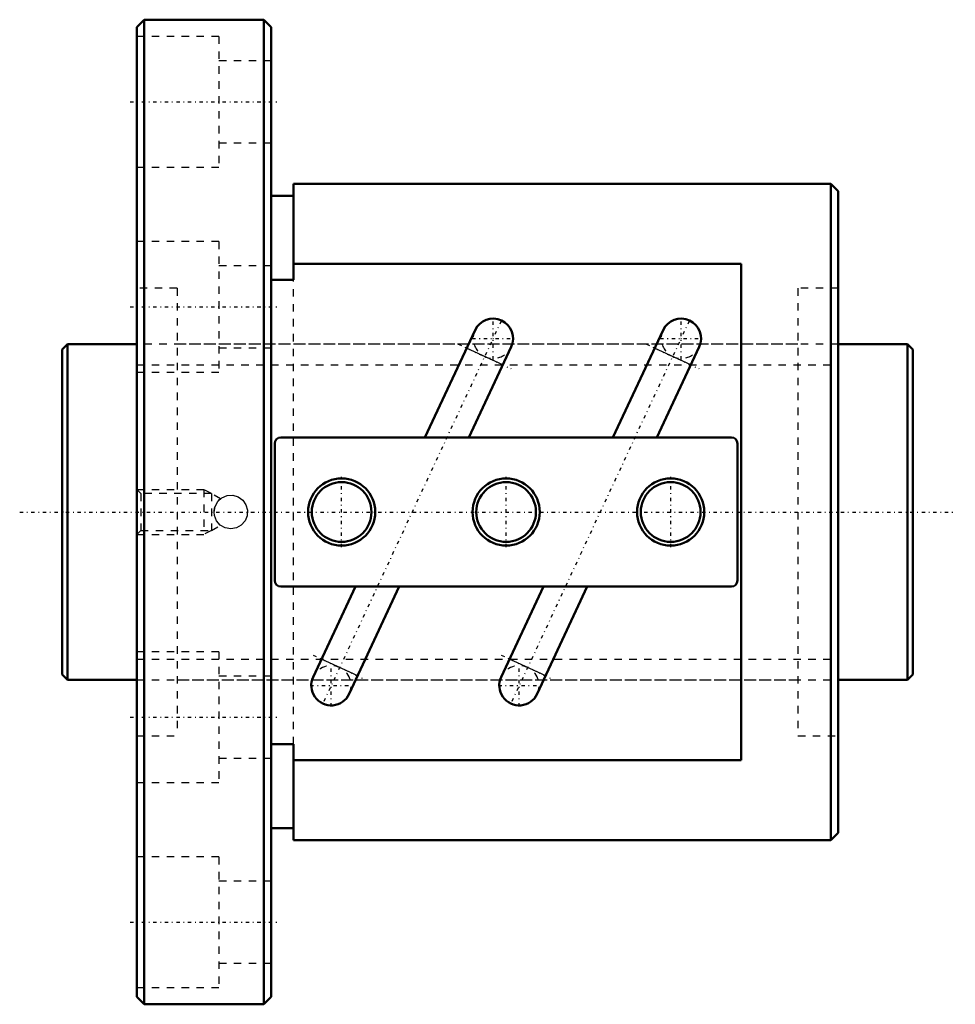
# Model space of a CAD drawing. Header units: millimetres. Extents: x -6 to 120, y -66 to 66.
import ezdxf

# ---------------------------------------------------------------- set-up
doc = ezdxf.new("R2010")
doc.units = ezdxf.units.MM
doc.linetypes.add('Center', pattern=[1.5, 0.45, -0.5, 0.05, -0.5])
doc.linetypes.add('Dashed', pattern=[2, 1, -1])
for name, color, linetype, lineweight in [('2d ConnectionPoints', 7, 'Continuous', 50), ('AM_0', 7, 'Continuous', 50), ('AM_4', 3, 'Continuous', 25), ('AM_5', 3, 'Continuous', 25), ('AM_7', 7, 'Center', 25), ('AM_9', 6, 'Dashed', 25)]:
    doc.layers.add(name, color=color, linetype=linetype, lineweight=lineweight)

# ---------------------------------------------------------------- blocks, each defined once
blk = doc.blocks.new('1_BNF_4510_3RR_Nut_0_in_BNF4510V_3RRG1_114LC0_000_rev_0')
at = {"layer": 'AM_0'}
for p, q in [((11, 66), (10, 65)), ((27, 66), (11, 66)), ((11, 66), (11, -66)), ((28, 65), (27, 66)), ((27, 66), (27, -66)), ((10, 65), (10, -65)), ((28, 65), (28, -65)), ((31, 44), (31, 31.12)), ((103, 44), (31, 44)), ((104, 43), (103, 44)), ((103, 44), (103, -44)), ((31, 42.4), (28, 42.4)), ((104, 43), (104, -43)), ((91, 33.26), (31, 33.26)), ((91, -33.26), (91, 33.26)), ((31, 31.12), (28, 31.12)), ((55.33, 24.39), (48.62, 10)), ((80.53, 24.39), (73.82, 10)), ((54.5, 10), (60.16, 22.14)), ((79.7, 10), (85.36, 22.14)), ((89.7, 10), (29.3, 10)), ((28.5, 9.2), (28.5, -9.2)), ((90.5, -9.2), (90.5, 9.2)), ((29.3, -10), (89.7, -10)), ((39.3, -10), (33.64, -22.14)), ((38.47, -24.39), (45.18, -10)), ((64.5, -10), (58.84, -22.14)), ((63.67, -24.39), (70.38, -10)), ((28, -31.12), (31, -31.12)), ((31, -31.12), (31, -44)), ((31, -33.26), (91, -33.26)), ((28, -42.4), (31, -42.4)), ((103, -44), (104, -43)), ((31, -44), (103, -44)), ((10, -65), (11, -66)), ((11, -66), (27, -66)), ((27, -66), (28, -65))]:
    blk.add_line(p, q, dxfattribs=at)
for centre, radius in [((37.45, 0), 4.5), ((37.45, 0), 4), ((59.5, 0), 4.5), ((59.5, 0), 4), ((81.55, 0), 4.5), ((81.55, 0), 4)]:
    blk.add_circle(centre, radius, dxfattribs=at)
for centre, radius, start, end in [((57.75, 23.26), 2.67, 335, 155), ((82.95, 23.26), 2.67, 335, 155), ((29.3, 9.2), 0.8, 90, 180), ((89.7, 9.2), 0.8, 0, 90), ((29.3, -9.2), 0.8, 180, 270), ((89.7, -9.2), 0.8, 270, 0), ((36.05, -23.26), 2.67, 155, 335), ((61.25, -23.26), 2.67, 155, 335)]:
    blk.add_arc(centre, radius, start, end, dxfattribs=at)
at = {"layer": 'AM_4'}
for p, q in [((59.04, 19.72), (54.2, 21.97)), ((84.24, 19.72), (79.4, 21.97)), ((39.6, -21.97), (34.76, -19.72)), ((64.8, -21.97), (59.96, -19.72))]:
    blk.add_line(p, q, dxfattribs=at)
at = {"layer": 'AM_5', "linetype": 'Dashed'}
for p, q in [((10, 3), (19, 3)), ((20, 2.46), (19, 3)), ((19, 3), (19, -3)), ((20, -2.46), (19, -3)), ((10, -3), (19, -3))]:
    blk.add_line(p, q, dxfattribs=at)
at = {"layer": 'AM_7'}
for p, q in [((9.1, 55), (28.9, 55)), ((9.1, 27.5), (28.9, 27.5)), ((58.83, 25.59), (34.97, -25.59)), ((57.75, 20.46), (57.75, 26.06)), ((84.03, 25.59), (60.17, -25.59)), ((82.95, 20.46), (82.95, 26.06)), ((53.09, 22.49), (60.15, 19.2)), ((54.95, 23.26), (60.55, 23.26)), ((78.29, 22.49), (85.35, 19.2)), ((80.15, 23.26), (85.75, 23.26)), ((37.45, -4.73), (37.45, 4.73)), ((59.5, -4.73), (59.5, 4.73)), ((81.55, -4.73), (81.55, 4.73)), ((33.65, -19.2), (40.71, -22.49)), ((58.85, -19.2), (65.91, -22.49)), ((36.05, -26.06), (36.05, -20.46)), ((61.25, -26.06), (61.25, -20.46)), ((33.25, -23.26), (38.85, -23.26)), ((58.45, -23.26), (64.05, -23.26)), ((9.1, -27.5), (28.9, -27.5)), ((9.1, -55), (28.9, -55))]:
    blk.add_line(p, q, dxfattribs=at)
at = {"layer": 'AM_9'}
for p, q in [((21, 63.75), (10, 63.75)), ((21, 63.75), (21, 46.25)), ((28, 60.5), (21, 60.5)), ((21, 49.5), (28, 49.5)), ((10, 46.25), (21, 46.25)), ((21, 36.25), (10, 36.25)), ((21, 36.25), (21, 18.75)), ((28, 33), (21, 33)), ((31, -31.12), (31, 31.12)), ((15.4, 30), (10, 30)), ((15.4, 30), (15.4, -30)), ((104, 30), (98.6, 30)), ((98.6, 30), (98.6, -30)), ((98.6, 22.5), (15.4, 22.5)), ((21, 22), (28, 22)), ((10, 18.75), (21, 18.75)), ((10.54, 2.46), (10, 3)), ((20, 2.46), (10.54, 2.46)), ((10.54, 2.46), (10.54, -2.46)), ((21.22, 1.78), (20, 2.46)), ((20, 2.46), (20, -2.46)), ((10, -3), (10.54, -2.46)), ((10.54, -2.46), (20, -2.46)), ((20, -2.46), (21.21, -1.78)), ((21, -18.75), (10, -18.75)), ((21, -18.75), (21, -36.25)), ((28, -22), (21, -22)), ((15.4, -22.5), (98.6, -22.5)), ((10, -30), (15.4, -30)), ((98.6, -30), (104, -30)), ((21, -33), (28, -33)), ((10, -36.25), (21, -36.25)), ((21, -46.25), (10, -46.25)), ((21, -46.25), (21, -63.75)), ((28, -49.5), (21, -49.5)), ((21, -60.5), (28, -60.5)), ((10, -63.75), (21, -63.75))]:
    blk.add_line(p, q, dxfattribs=at)
for points in [[(20.35, 0), (20.48, 0.74), (20.84, 1.4), (21.4, 1.9), (22.1, 2.19), (22.86, 2.24), (23.58, 2.03), (24.19, 1.59), (24.63, 0.97), (24.84, 0.25), (24.79, -0.5), (24.5, -1.2), (24, -1.76), (23.34, -2.13), (22.59, -2.25), (21.85, -2.12), (21.19, -1.76), (20.69, -1.19), (20.4, -0.49), (20.35, 0)], [(20.84, 1.4), (20.84, 1.41), (21.1, 1.68), (21.22, 1.78), (21.22, 1.78)], [(20.36, -0.16), (20.35, 0.12), (20.41, 0.52), (20.46, 0.68)]]:
    blk.add_lwpolyline(points, dxfattribs=at)
for centre, start, end in [((57.75, 23.26), 155, 335), ((82.95, 23.26), 155, 335), ((36.05, -23.26), 335, 155), ((61.25, -23.26), 335, 155)]:
    blk.add_arc(centre, 2.67, start, end, dxfattribs=at)
blk = doc.blocks.new('2_BNF_4510_3RR000_Shaft_0_in_BNF4510V_3RRG1_114LC0_000_rev_0')
at = {"layer": 'AM_0'}
for p, q in [((0.7, 22.5), (0, 21.8)), ((10, 22.5), (0.7, 22.5)), ((0.7, 22.5), (0.7, -22.5)), ((113.3, 22.5), (104, 22.5)), ((114, 21.8), (113.3, 22.5)), ((113.3, 22.5), (113.3, -22.5)), ((0, 21.8), (0, -21.8)), ((114, 21.8), (114, -21.8)), ((0, -21.8), (0.7, -22.5)), ((113.3, -22.5), (114, -21.8)), ((0.7, -22.5), (10, -22.5)), ((104, -22.5), (113.3, -22.5))]:
    blk.add_line(p, q, dxfattribs=at)
at = {"layer": 'AM_5', "linetype": 'Dashed'}
for p, q in [((10, 19.7395), (104, 19.7395)), ((10, -19.7395), (104, -19.7395))]:
    blk.add_line(p, q, dxfattribs=at)
at = {"layer": 'AM_7'}
blk.add_line((-5.7, 0), (119.7, 0), dxfattribs=at)
at = {"layer": 'AM_9'}
for p, q in [((104, 22.5), (10, 22.5)), ((10, -22.5), (104, -22.5))]:
    blk.add_line(p, q, dxfattribs=at)

msp = doc.modelspace()

# ---------------------------------------------------------------- linework, layer by layer
at = {"layer": '2d ConnectionPoints'}
for p in [(0, 0), (10, 0)]:
    msp.add_point(p, dxfattribs=at)

# ---------------------------------------------------------------- block references
for name in ['1_BNF_4510_3RR_Nut_0_in_BNF4510V_3RRG1_114LC0_000_rev_0', '2_BNF_4510_3RR000_Shaft_0_in_BNF4510V_3RRG1_114LC0_000_rev_0']:
    msp.add_blockref(name, (0, 0))

doc.saveas('drawing.dxf')
